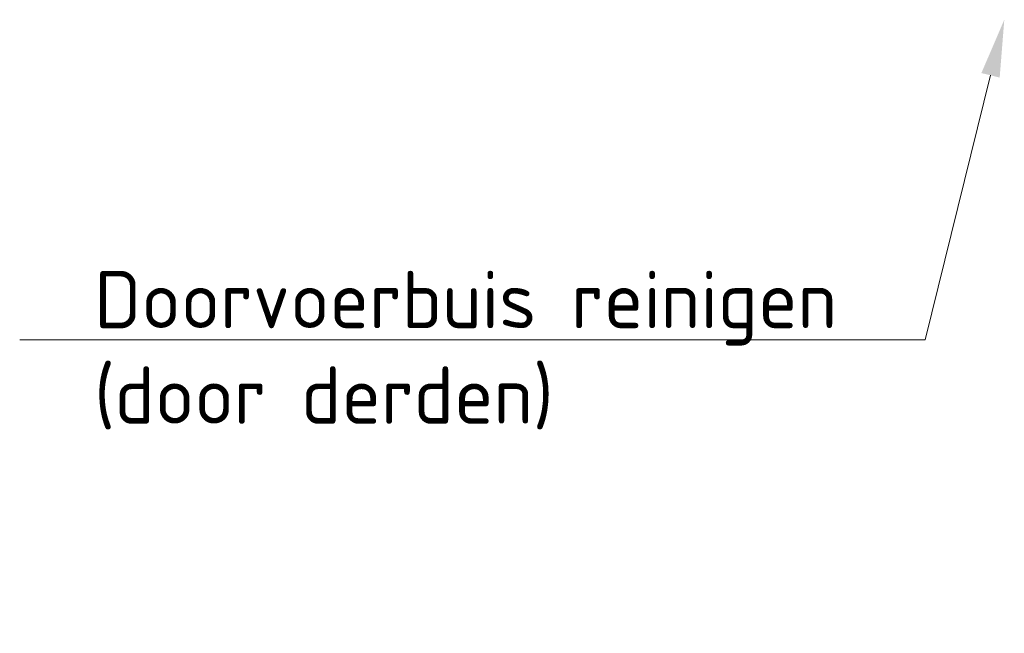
# Model space of a CAD drawing. Header units: metres. Extents: x 191795 to 192584, y 309727 to 309939.
# Tile 4 of 14: x 191876.94 to 191883.12, y 309840.77 to 309844.63. Entities that reach past the tile are written whole.
import ezdxf
from ezdxf import colors
from ezdxf.entities.mleader import LeaderData, LeaderLine
from ezdxf.math import Vec2, Vec3

# ---------------------------------------------------------------- set-up
doc = ezdxf.new("R2010")
doc.units = ezdxf.units.M
doc.layers.add('X-XX-AL-AANPIJLING-S', color=6, linetype='Continuous', lineweight=5)
doc.styles.add('NLCS-ISO', font='NLCS-ISO.ttf')

msp = doc.modelspace()

# ---------------------------------------------------------------- leaders
at = {"layer": 'X-XX-AL-AANPIJLING-S', "color": 0}
ml = msp.add_multileader_mtext('Standard', dxfattribs=at)
ml.set_content('Doorvoerbuis reinigen\\P(door derden)', style='NLCS-ISO')
ml.set_leader_properties(color=6, linetype='ByLayer', lineweight=-1)
ml.build(insert=Vec2(0, 0))
ml.multileader.update_dxf_attribs({"text_left_attachment_type": 6, "text_right_attachment_type": 6, "dogleg_length": 0.36, "arrow_head_size": 0.36})
ctx = ml.context
ctx.base_point, ctx.char_height, ctx.arrow_head_size, ctx.landing_gap_size, ctx.plane_origin = Vec3(191877.227, 309842.6157), 0.36, 0.36, 0.18, Vec3(191878.9628, 309840.5806)
ctx.left_attachment, ctx.right_attachment = 6, 6
notes = []
notes.append((ctx, [(1, (1, 1, 0), (191882.627, 309842.6157), (-1, 0), 0.36, [(0, [(191883.125, 309844.626)], 0, [])])]))
ctx.mtext.insert, ctx.mtext.flow_direction = Vec3(191877.407, 309843.0477), 5
for ctx, leaders in notes:
    for number, flags, end, landing, length, lines in leaders:
        leader = LeaderData()
        leader.index, (leader.has_last_leader_line, leader.has_dogleg_vector, leader.attachment_direction) = number, flags
        leader.last_leader_point, leader.dogleg_vector, leader.dogleg_length = Vec3(end), Vec3(landing), length
        for number, points, colour, breaks in lines:
            line = LeaderLine()
            line.index, line.vertices, line.color, line.breaks = number, Vec3.list(points), colors.encode_raw_color(colour), breaks
            leader.lines.append(line)
        ctx.leaders.append(leader)

doc.saveas('drawing.dxf')
